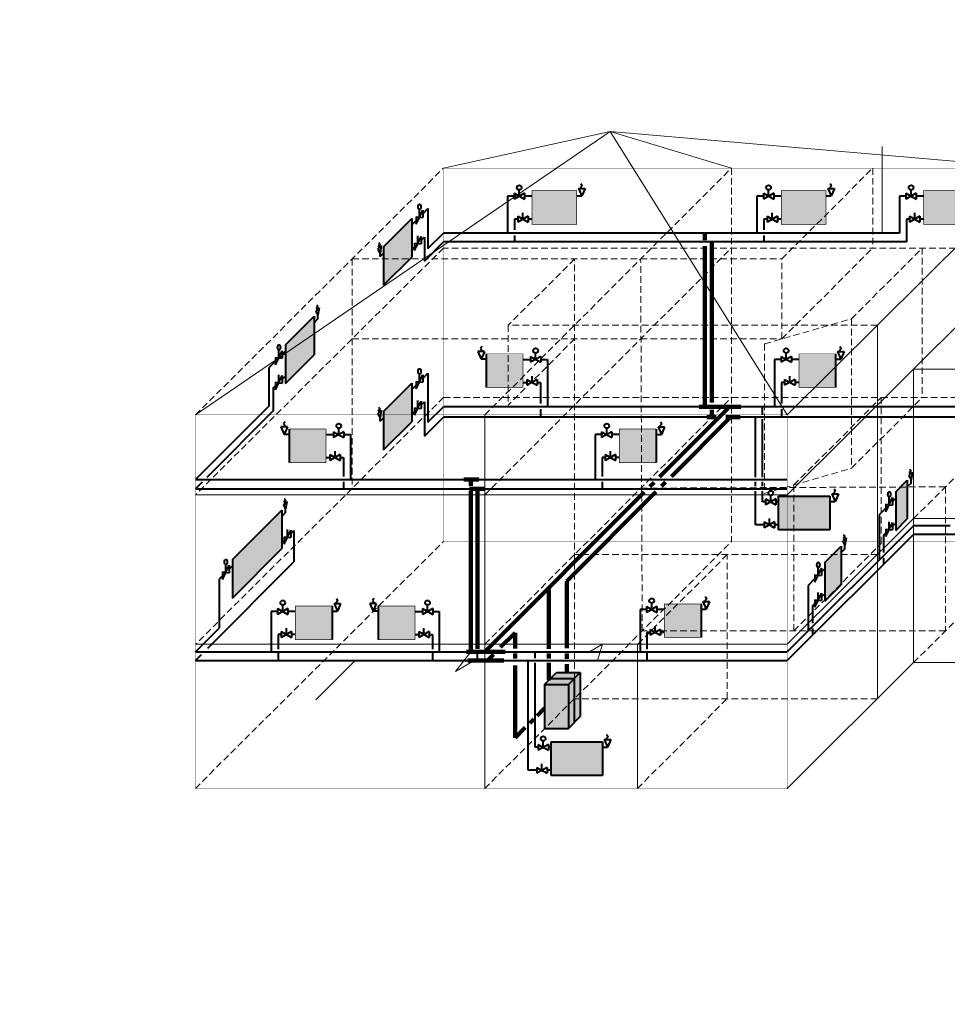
# Model space of a CAD drawing. Header units: millimetres. Extents: x 0 to 841, y 0 to 594.
# Tile 1 of 2: x 0 to 560, y 0 to 594. Entities that reach past the tile are written whole.
import ezdxf

# ---------------------------------------------------------------- set-up
doc = ezdxf.new("R2010")
doc.units = ezdxf.units.MM
for name, pattern in [('K5LT_BASIC', [0]), ('K5LT_DASHED', [6, 4, -2]), ('K5LT_REINFORCED', [0]), ('K5LT_THIN', [0])]:
    doc.linetypes.add(name, pattern=pattern)

msp = doc.modelspace()

# ---------------------------------------------------------------- hatches: boundary and pattern name
at = {"true_color": 0xc0c0c0}
h = msp.add_hatch(color=9, dxfattribs=at)
h.paths.add_polyline_path([(184.79, 347.05), (162.6, 347.05), (162.6, 326.78), (184.79, 326.78)])
h.paths.add_polyline_path([(160.31, 374.52), (177.68, 391.91), (177.68, 415.17), (160.31, 397.78)])
h.paths.add_polyline_path([(219.48, 353.85), (219.48, 334.42), (236.54, 351.49), (236.54, 374.75), (219.48, 357.68)])
h.paths.add_polyline_path([(281.41, 372.14), (303.6, 372.14), (303.6, 392.42), (281.41, 392.42)])
h.paths.add_polyline_path([(384, 347.05), (361.81, 347.05), (361.81, 326.78), (384, 326.78)])
h.paths.add_polyline_path([(236.54, 455.22), (236.54, 474.07), (219.48, 457.01), (219.48, 433.75), (236.54, 450.81)])
h.paths.add_polyline_path([(336.01, 490.85), (309.01, 490.85), (309.01, 470.58), (336.01, 470.58)])
h.paths.add_polyline_path([(459.4, 470.58), (486.4, 470.58), (486.4, 490.85), (459.4, 490.85)])
h.paths.add_polyline_path([(545.39, 470.58), (572.39, 470.58), (572.39, 490.85), (545.39, 490.85)])
h.paths.add_polyline_path([(492.21, 392.42), (470.02, 392.42), (470.02, 372.14), (492.21, 372.14)])
h.paths.add_polyline_path([(457.76, 286.23), (488.77, 286.23), (488.77, 306.51), (457.76, 306.51)])
h.paths.add_polyline_path([(485.66, 262.72), (485.66, 243.28), (495.52, 253.16), (495.52, 276.42), (485.66, 266.54)])
h.paths.add_polyline_path([(598.15, 318.47), (575.96, 318.47), (575.96, 298.2), (598.15, 298.2)])
h.paths.add_polyline_path([(588.32, 384.11), (577.11, 372.9), (577.11, 349.64), (588.32, 360.85)])
h.paths.add_polyline_path([(704.97, 372.14), (727.16, 372.14), (727.16, 392.42), (704.97, 392.42)])
for points in [[(535.45, 292.88), (535.45, 316.14), (528.46, 309.15), (528.46, 285.89)], [(128.29, 245.07), (158.14, 274.94), (158.14, 298.2), (128.29, 268.33)], [(166.35, 220.06), (188.54, 220.06), (188.54, 240.34), (166.35, 240.34)], [(238.42, 220.06), (216.23, 220.06), (216.23, 240.34), (238.42, 240.34)]]:
    msp.add_hatch(color=9, dxfattribs=at).paths.add_polyline_path(points)
h = msp.add_hatch(color=9, dxfattribs=at)
h.paths.add_polyline_path([(320.53, 138.13), (351.55, 138.13), (351.55, 158.41), (320.53, 158.41)])
h.paths.add_polyline_path([(388.89, 221.3), (411.08, 221.3), (411.08, 241.57), (388.89, 241.57)])
h = msp.add_hatch(color=9, dxfattribs=at)
h.paths.add_polyline_path([(316.68, 193.01), (316.68, 166.4), (331.02, 166.4), (331.02, 193.01)])
h.paths.add_polyline_path([(330.02, 200.18), (323.84, 200.18), (316.68, 193.01), (331.02, 193.01), (338.18, 200.18)])
h.paths.add_polyline_path([(338.18, 173.57), (338.18, 200.18), (331.02, 193.01), (331.02, 166.4)])

# ---------------------------------------------------------------- linework, layer by layer
at = {"color": 7, "linetype": 'K5LT_THIN', "lineweight": 18}
for p, q in [((106.04, 355.6), (356.1, 526.62)), ((356.1, 526.62), (255.64, 504.49)), ((356.1, 526.62), (463.02, 355.6)), ((429.4, 504.49), (356.1, 526.62)), ((356.1, 526.62), (612.62, 504.49)), ((520.28, 465.31), (520.28, 517.46)), ((463.02, 355.6), (612.62, 504.49)), ((463.02, 307.38), (612.62, 456.26)), ((517.36, 409.69), (517.36, 184.35)), ((539.24, 383.24), (667.72, 383.24)), ((539.24, 206.13), (539.24, 383.24)), ((280.62, 130.27), (280.62, 355.6)), ((463.02, 307.38), (106.04, 307.38)), ((539.24, 293.06), (463.02, 217.19)), ((667.72, 293.06), (539.24, 293.06)), ((463.02, 217.19), (106.04, 217.19)), ((343.82, 212.73), (351.65, 217.19)), ((348.52, 207.47), (351.65, 217.19)), ((372.73, 217.19), (372.73, 130.27)), ((272.16, 212.73), (262.99, 200.86)), ((202.38, 207.47), (178.57, 183.77)), ((274.21, 207.47), (262.99, 200.86)), ((463.02, 130.27), (539.24, 206.13)), ((667.72, 206.13), (539.24, 206.13))]:
    msp.add_line(p, q, dxfattribs=at)
at = {"color": 7, "linetype": 'K5LT_DASHED', "lineweight": 18}
for p, q in [((106.04, 355.6), (255.64, 504.49)), ((280.62, 355.6), (429.4, 504.49)), ((429.4, 504.49), (429.4, 279.15)), ((459.75, 449.64), (514.56, 504.49)), ((514.56, 504.49), (514.56, 456.26)), ((255.64, 456.26), (106.04, 307.38)), ((612.62, 456.26), (255.64, 456.26)), ((280.62, 307.38), (429.4, 456.26)), ((459.75, 401.41), (514.56, 456.26)), ((501.79, 413.56), (544.46, 456.26)), ((544.46, 456.26), (544.46, 366.08)), ((200.53, 449.64), (200.53, 311.23)), ((200.53, 449.64), (459.75, 449.64)), ((334.67, 449.64), (294.75, 409.69)), ((334.67, 184.35), (334.67, 449.64)), ((375.54, 225.26), (374.59, 449.64)), ((459.75, 401.41), (459.75, 449.64)), ((449.34, 398.4), (501.79, 413.56)), ((501.79, 413.56), (501.79, 323.38)), ((517.36, 409.69), (294.75, 409.69)), ((294.75, 409.69), (294.75, 361.46)), ((200.53, 401.41), (459.75, 401.41)), ((334.67, 401.41), (294.75, 361.46)), ((449.34, 398.4), (449.34, 308.22)), ((255.64, 366.08), (106.04, 217.19)), ((255.64, 366.08), (741.1, 366.08)), ((280.62, 217.19), (429.4, 366.08)), ((467, 313.32), (519.72, 366.08)), ((501.79, 323.38), (544.46, 366.08)), ((519.72, 278.01), (519.72, 366.08)), ((539.24, 293.06), (612.62, 366.08)), ((449.34, 308.22), (501.79, 323.38)), ((558.46, 312.18), (375.17, 311.4)), ((467, 225.26), (467, 313.32)), ((558.46, 312.18), (558.46, 225.26)), ((106.04, 130.27), (255.64, 279.15)), ((280.62, 130.27), (429.4, 279.15)), ((467, 225.26), (519.72, 278.01)), ((539.24, 206.13), (612.62, 279.15)), ((517.36, 271.28), (334.67, 271.28)), ((426.77, 271.28), (372.73, 217.19)), ((426.77, 184.35), (426.77, 271.28)), ((558.46, 225.26), (375.54, 225.26)), ((517.36, 184.35), (334.67, 184.35)), ((372.73, 130.27), (426.77, 184.35))]:
    msp.add_line(p, q, dxfattribs=at)
at = {"color": 5, "linetype": 'K5LT_BASIC', "lineweight": 40, "true_color": 0x0000ff}
for p, q in [((338.5, 495.24), (339.38, 494.03)), ((339.38, 494.03), (338.62, 493.09)), ((338.62, 492.21), (338.62, 493.09)), ((488.88, 495.24), (489.77, 494.03)), ((489.77, 494.03), (489.01, 493.09)), ((489.01, 492.21), (489.01, 493.09)), ((298.24, 487.5), (294.32, 487.5)), ((294.32, 487.5), (294.32, 465.31)), ((298.24, 489.26), (298.24, 485.74)), ((298.24, 489.26), (304.48, 485.74)), ((304.48, 489.26), (298.24, 485.74)), ((301.36, 487.5), (301.36, 491.31)), ((304.48, 489.26), (304.48, 485.74)), ((309.01, 487.5), (304.48, 487.5)), ((336.01, 487.65), (339.09, 487.65)), ((337.12, 492.21), (339.09, 487.65)), ((337.12, 492.21), (341.07, 492.21)), ((341.07, 492.21), (339.09, 487.65)), ((448.63, 487.5), (444.71, 487.5)), ((444.71, 487.5), (444.71, 465.31)), ((448.63, 489.26), (448.63, 485.74)), ((448.63, 489.26), (454.86, 485.74)), ((454.86, 489.26), (448.63, 485.74)), ((451.74, 487.5), (451.74, 491.31)), ((454.86, 489.26), (454.86, 485.74)), ((459.4, 487.5), (454.86, 487.5)), ((486.4, 487.65), (489.48, 487.65)), ((487.51, 492.21), (489.48, 487.65)), ((487.51, 492.21), (491.45, 492.21)), ((491.45, 492.21), (489.48, 487.65)), ((534.62, 487.5), (530.7, 487.5)), ((530.7, 487.5), (530.7, 465.31)), ((534.62, 489.26), (534.62, 485.74)), ((534.62, 489.26), (540.86, 485.74)), ((540.86, 489.26), (534.62, 485.74)), ((537.74, 487.5), (537.74, 491.31)), ((540.86, 489.26), (540.86, 485.74)), ((545.39, 487.5), (540.86, 487.5)), ((239.17, 470.65), (243.2, 479.13)), ((241.18, 474.89), (241.18, 479.53)), ((243.2, 476.91), (246.29, 480)), ((243.2, 479.13), (243.2, 474.68)), ((246.29, 480), (246.29, 455.94)), ((300.43, 475.39), (300.43, 471.88)), ((300.43, 475.39), (306.67, 471.88)), ((306.67, 475.39), (300.43, 471.88)), ((303.55, 473.64), (303.55, 477.45)), ((306.67, 475.39), (306.67, 471.88)), ((450.82, 475.39), (450.82, 471.88)), ((450.82, 475.39), (457.06, 471.88)), ((457.06, 475.39), (450.82, 471.88)), ((453.94, 473.64), (453.94, 477.45)), ((457.06, 475.39), (457.06, 471.88)), ((536.81, 475.39), (536.81, 471.88)), ((536.81, 475.39), (543.05, 471.88)), ((543.05, 475.39), (536.81, 471.88)), ((539.93, 473.64), (539.93, 477.45)), ((543.05, 475.39), (543.05, 471.88)), ((219.48, 457.01), (236.54, 474.07)), ((236.54, 474.07), (236.54, 450.81)), ((239.17, 472.88), (236.54, 470.24)), ((239.17, 475.11), (239.17, 470.65)), ((239.17, 475.11), (243.2, 474.68)), ((300.43, 473.64), (298.47, 473.64)), ((298.47, 473.64), (298.47, 467.22)), ((309.01, 473.64), (306.67, 473.64)), ((450.82, 473.64), (448.86, 473.64)), ((448.86, 473.64), (448.86, 467.22)), ((459.4, 473.64), (457.06, 473.64)), ((536.81, 473.64), (534.86, 473.64)), ((534.86, 473.64), (534.86, 459.9)), ((545.39, 473.64), (543.05, 473.64)), ((240.22, 458.91), (240.22, 463.54)), ((246.29, 455.94), (255.64, 465.31)), ((530.7, 465.31), (255.64, 465.31)), ((298.47, 463.85), (298.47, 459.9)), ((448.86, 463.85), (448.86, 459.9)), ((216.05, 455.6), (218.15, 457.7)), ((217.28, 458.7), (216.3, 457.07)), ((216.42, 459.52), (217.28, 458.7)), ((218.15, 457.7), (217.35, 453.24)), ((238.21, 454.67), (242.24, 463.15)), ((238.21, 459.12), (238.21, 454.67)), ((238.21, 459.12), (242.24, 458.7)), ((242.24, 463.15), (242.24, 458.7)), ((242.24, 460.92), (244.13, 462.81)), ((244.13, 462.81), (244.13, 448.37)), ((244.13, 448.37), (255.64, 459.9)), ((534.86, 459.9), (255.64, 459.9)), ((216.05, 455.6), (217.35, 453.24)), ((216.3, 457.07), (216.91, 456.46)), ((217.35, 451.05), (217.35, 453.24)), ((217.35, 451.05), (219.48, 453.18)), ((219.48, 457.01), (219.48, 433.75)), ((238.21, 456.89), (236.54, 455.22)), ((219.48, 433.75), (236.54, 450.81)), ((178.99, 421.94), (179.85, 421.13)), ((178.62, 418.02), (180.72, 420.13)), ((178.62, 418.02), (179.92, 415.66)), ((179.85, 421.13), (178.87, 419.5)), ((178.87, 419.5), (179.48, 418.88)), ((180.72, 420.13), (179.92, 415.66)), ((160.31, 397.78), (177.68, 415.17)), ((177.68, 415.17), (177.68, 391.91)), ((179.92, 413.47), (177.68, 411.22)), ((179.92, 413.47), (179.92, 415.66)), ((154.39, 385.81), (158.42, 394.29)), ((156.41, 390.05), (156.41, 394.68)), ((158.42, 394.29), (158.42, 389.84)), ((158.42, 392.06), (160.31, 393.96)), ((160.31, 397.78), (160.31, 374.52)), ((276.35, 393.78), (278.33, 389.21)), ((280.3, 393.78), (276.35, 393.78)), ((278.93, 396.81), (278.04, 395.59)), ((278.04, 395.59), (278.8, 394.65)), ((280.3, 393.78), (278.33, 389.21)), ((278.8, 393.78), (278.8, 394.65)), ((281.41, 392.42), (281.41, 372.14)), ((311.25, 389.07), (311.25, 392.88)), ((462.37, 389.07), (462.37, 392.88)), ((492.21, 392.42), (492.21, 372.14)), ((493.32, 393.78), (495.3, 389.21)), ((493.32, 393.78), (497.27, 393.78)), ((494.7, 396.81), (495.58, 395.59)), ((495.58, 395.59), (494.83, 394.65)), ((494.83, 393.78), (494.83, 394.65)), ((497.27, 393.78), (495.3, 389.21)), ((154.39, 388.04), (150.26, 383.9)), ((154.39, 390.26), (154.39, 385.81)), ((154.39, 390.26), (158.42, 389.84)), ((160.31, 374.52), (177.68, 391.91)), ((281.41, 389.21), (278.33, 389.21)), ((303.6, 389.07), (308.14, 389.07)), ((308.14, 390.82), (308.14, 387.31)), ((314.37, 390.82), (308.14, 387.31)), ((308.14, 390.82), (314.37, 387.31)), ((314.37, 390.82), (314.37, 387.31)), ((314.37, 389.07), (318.29, 389.07)), ((318.29, 389.07), (318.29, 360.48)), ((459.25, 389.07), (455.34, 389.07)), ((455.34, 389.07), (455.34, 360.48)), ((459.25, 390.82), (459.25, 387.31)), ((459.25, 390.82), (465.49, 387.31)), ((465.49, 390.82), (459.25, 387.31)), ((465.49, 390.82), (465.49, 387.31)), ((470.02, 389.07), (465.49, 389.07)), ((492.21, 389.21), (495.3, 389.21)), ((150.26, 383.9), (150.26, 360.78)), ((241.18, 375.57), (241.18, 380.2)), ((243.2, 377.58), (246.29, 380.67)), ((246.29, 380.67), (246.29, 351.12)), ((154.39, 370.78), (158.42, 379.27)), ((154.39, 375.24), (154.39, 370.78)), ((154.39, 375.24), (158.42, 374.81)), ((156.41, 375.03), (156.41, 379.66)), ((158.42, 379.27), (158.42, 374.81)), ((158.42, 377.04), (160.31, 378.93)), ((219.48, 357.68), (236.54, 374.75)), ((236.54, 374.75), (236.54, 351.49)), ((239.17, 371.33), (243.2, 379.81)), ((239.17, 375.78), (239.17, 371.33)), ((239.17, 375.78), (243.2, 375.35)), ((243.2, 379.81), (243.2, 375.35)), ((303.6, 375.2), (305.94, 375.2)), ((305.94, 376.96), (305.94, 373.45)), ((312.18, 376.96), (305.94, 373.45)), ((305.94, 376.96), (312.18, 373.45)), ((309.06, 375.2), (309.06, 379.01)), ((312.18, 376.96), (312.18, 373.45)), ((312.18, 375.2), (314.14, 375.2)), ((314.14, 375.2), (314.14, 362.39)), ((461.45, 375.2), (459.49, 375.2)), ((459.49, 375.2), (459.49, 362.39)), ((461.45, 376.96), (461.45, 373.45)), ((461.45, 376.96), (467.69, 373.45)), ((467.69, 376.96), (461.45, 373.45)), ((464.57, 375.2), (464.57, 379.01)), ((467.69, 376.96), (467.69, 373.45)), ((470.02, 375.2), (467.69, 375.2)), ((153, 371.61), (154.39, 373.01)), ((153, 371.61), (153, 357.98)), ((239.17, 373.55), (236.54, 370.92)), ((238.21, 355.34), (242.24, 363.82)), ((240.22, 359.58), (240.22, 364.22)), ((242.24, 363.82), (242.24, 359.37)), ((242.24, 361.6), (244.13, 363.49)), ((244.13, 363.49), (244.13, 342.73)), ((150.26, 360.78), (106.04, 316.53)), ((153, 357.98), (112.85, 317.8)), ((216.05, 356.28), (218.15, 358.38)), ((217.28, 359.38), (216.3, 357.75)), ((216.3, 357.75), (216.91, 357.14)), ((216.42, 360.19), (217.28, 359.38)), ((218.15, 358.38), (217.35, 353.91)), ((219.48, 357.68), (219.48, 334.42)), ((238.21, 357.57), (236.54, 355.89)), ((238.21, 359.8), (238.21, 355.34)), ((238.21, 359.8), (242.24, 359.37)), ((246.29, 351.12), (255.64, 360.48)), ((577.11, 360.48), (255.64, 360.48)), ((314.14, 359.03), (314.14, 354.25)), ((448.17, 355.77), (448.17, 360.48)), ((459.49, 359.03), (459.49, 354.25)), ((160.11, 351.44), (159.23, 350.23)), ((216.05, 356.28), (217.35, 353.91)), ((217.35, 351.72), (217.35, 353.91)), ((217.35, 351.72), (219.48, 353.85)), ((219.48, 334.42), (236.54, 351.49)), ((244.13, 342.73), (255.64, 354.25)), ((420.11, 354.25), (255.64, 354.25)), ((386.49, 351.44), (387.37, 350.23)), ((577.11, 354.25), (425.93, 354.25)), ((443.87, 318.04), (443.87, 354.25)), ((448.17, 318.04), (448.17, 352.92)), ((157.54, 348.41), (159.52, 343.85)), ((161.49, 348.41), (157.54, 348.41)), ((159.23, 350.23), (159.99, 349.29)), ((161.49, 348.41), (159.52, 343.85)), ((159.99, 348.41), (159.99, 349.29)), ((162.6, 347.05), (162.6, 326.78)), ((189.32, 345.46), (189.32, 341.95)), ((195.56, 345.46), (189.32, 341.95)), ((189.32, 345.46), (195.56, 341.95)), ((192.44, 343.7), (192.44, 347.51)), ((195.56, 345.46), (195.56, 341.95)), ((351.04, 345.46), (351.04, 341.95)), ((351.04, 345.46), (357.28, 341.95)), ((357.28, 345.46), (351.04, 341.95)), ((354.16, 343.7), (354.16, 347.51)), ((357.28, 345.46), (357.28, 341.95)), ((384, 347.05), (384, 326.78)), ((385.11, 348.41), (387.09, 343.85)), ((385.11, 348.41), (389.06, 348.41)), ((387.37, 350.23), (386.62, 349.29)), ((386.62, 348.41), (386.62, 349.29)), ((389.06, 348.41), (387.09, 343.85)), ((162.6, 343.85), (159.52, 343.85)), ((184.79, 343.7), (189.32, 343.7)), ((195.56, 343.7), (199.48, 343.7)), ((199.48, 343.7), (199.48, 316.53)), ((351.04, 343.7), (347.12, 343.7)), ((347.12, 343.7), (347.12, 316.53)), ((361.81, 343.7), (357.28, 343.7)), ((384, 343.85), (387.09, 343.85)), ((190.25, 329.84), (190.25, 333.65)), ((356.35, 329.84), (356.35, 333.65)), ((184.79, 329.84), (187.13, 329.84)), ((187.13, 331.59), (187.13, 328.08)), ((193.37, 331.59), (187.13, 328.08)), ((187.13, 331.59), (193.37, 328.08)), ((193.37, 331.59), (193.37, 328.08)), ((193.37, 329.84), (195.32, 329.84)), ((195.32, 329.84), (195.32, 318.33)), ((353.23, 329.84), (351.28, 329.84)), ((351.28, 329.84), (351.28, 318.33)), ((353.23, 331.59), (353.23, 328.08)), ((353.23, 331.59), (359.47, 328.08)), ((359.47, 331.59), (353.23, 328.08)), ((359.47, 331.59), (359.47, 328.08)), ((361.81, 329.84), (359.47, 329.84)), ((536.4, 319), (538.5, 321.1)), ((537.62, 322.1), (536.64, 320.47)), ((536.77, 322.92), (537.62, 322.1)), ((538.5, 321.1), (537.7, 316.64)), ((106.04, 316.53), (463.02, 316.53)), ((110.12, 315.07), (106.04, 310.99)), ((195.32, 315.26), (195.32, 310.99)), ((351.28, 315.26), (351.28, 310.99)), ((443.87, 312.5), (443.87, 315.19)), ((448.17, 312.5), (448.17, 315.19)), ((528.46, 309.15), (535.45, 316.14)), ((535.45, 316.14), (535.45, 292.88)), ((536.4, 319), (537.7, 316.64)), ((536.64, 320.47), (537.26, 319.86)), ((537.7, 314.44), (537.7, 316.64)), ((106.04, 310.99), (463.02, 310.99)), ((443.87, 289.29), (443.87, 309.65)), ((448.17, 303.15), (448.17, 309.65)), ((491.26, 310.89), (492.15, 309.68)), ((492.15, 309.68), (491.39, 308.74)), ((528.46, 309.15), (528.46, 285.89)), ((537.7, 314.44), (535.45, 312.2)), ((159.08, 301.17), (161.18, 303.27)), ((160.3, 304.27), (159.33, 302.65)), ((159.45, 305.09), (160.3, 304.27)), ((161.18, 303.27), (160.38, 298.81)), ((449.95, 303.15), (448.17, 303.15)), ((449.95, 304.91), (449.95, 301.4)), ((449.95, 304.91), (456.19, 301.4)), ((456.19, 304.91), (449.95, 301.4)), ((453.07, 303.15), (453.07, 306.96)), ((456.19, 304.91), (456.19, 301.4)), ((457.76, 303.15), (456.19, 303.15)), ((457.76, 286.23), (457.76, 306.51)), ((457.76, 306.51), (488.77, 306.51)), ((488.77, 306.51), (488.77, 286.23)), ((488.77, 303.3), (491.86, 303.3)), ((489.89, 307.86), (491.86, 303.3)), ((489.89, 307.86), (493.83, 307.86)), ((491.39, 307.86), (491.39, 308.74)), ((493.83, 307.86), (491.86, 303.3)), ((522.55, 297.17), (526.57, 305.66)), ((524.56, 301.41), (524.56, 306.05)), ((526.57, 305.66), (526.57, 301.2)), ((526.57, 303.43), (528.46, 305.32)), ((128.29, 268.33), (158.14, 298.2)), ((158.14, 298.2), (158.14, 274.94)), ((159.08, 301.17), (160.38, 298.81)), ((159.33, 302.65), (159.94, 302.03)), ((160.38, 296.62), (160.38, 298.81)), ((522.55, 299.4), (518.42, 295.26)), ((522.55, 301.63), (522.55, 297.17)), ((522.55, 301.63), (526.57, 301.2)), ((160.38, 296.62), (158.14, 294.37)), ((452.3, 289.29), (452.3, 293.1)), ((518.42, 295.26), (518.42, 267.86)), ((528.46, 285.89), (535.45, 292.88)), ((159.53, 277.61), (163.56, 286.09)), ((161.54, 281.85), (161.54, 286.48)), ((163.56, 286.09), (163.56, 281.63)), ((163.56, 283.86), (165.45, 285.75)), ((165.45, 285.75), (165.45, 266.92)), ((449.18, 289.29), (443.87, 289.29)), ((449.18, 291.05), (449.18, 287.53)), ((449.18, 291.05), (455.42, 287.53)), ((455.42, 291.05), (449.18, 287.53)), ((455.42, 291.05), (455.42, 287.53)), ((457.76, 289.29), (455.42, 289.29)), ((488.77, 286.23), (457.76, 286.23)), ((539.24, 288.59), (463.02, 212.73)), ((522.55, 282.15), (526.57, 290.63)), ((522.55, 286.6), (522.55, 282.15)), ((522.55, 286.6), (526.57, 286.18)), ((524.56, 286.39), (524.56, 291.02)), ((526.57, 290.63), (526.57, 286.18)), ((526.57, 288.4), (528.46, 290.29)), ((561.27, 288.59), (539.24, 288.59)), ((158.14, 278.44), (159.53, 279.83)), ((159.53, 282.06), (159.53, 277.61)), ((159.53, 282.06), (163.56, 281.63)), ((539.24, 283.33), (463.02, 207.47)), ((496.47, 279.27), (498.57, 281.38)), ((496.47, 279.27), (497.77, 276.91)), ((497.69, 282.38), (496.71, 280.75)), ((496.71, 280.75), (497.32, 280.13)), ((496.83, 283.19), (497.69, 282.38)), ((498.57, 281.38), (497.77, 276.91)), ((521.15, 282.98), (522.55, 284.38)), ((521.15, 282.98), (521.15, 272.5)), ((565.43, 283.33), (539.24, 283.33)), ((128.29, 245.07), (158.14, 274.94)), ((485.66, 266.54), (495.52, 276.42)), ((495.52, 276.42), (495.52, 253.16)), ((497.77, 274.72), (495.52, 272.47)), ((497.77, 274.72), (497.77, 276.91)), ((128.29, 268.33), (128.29, 245.07)), ((521.15, 269.25), (521.15, 265.33)), ((113.41, 214.84), (165.45, 266.92)), ((122.38, 256.35), (126.4, 264.84)), ((124.39, 260.6), (124.39, 265.23)), ((126.4, 264.84), (126.4, 260.38)), ((126.4, 262.61), (128.29, 264.5)), ((479.74, 254.57), (483.77, 263.05)), ((481.75, 258.81), (481.75, 263.44)), ((483.77, 263.05), (483.77, 258.6)), ((483.77, 260.82), (485.66, 262.72)), ((485.66, 266.54), (485.66, 243.28)), ((122.38, 258.58), (120.32, 256.52)), ((120.32, 256.52), (120.32, 227.01)), ((122.38, 260.81), (122.38, 256.35)), ((122.38, 260.81), (126.4, 260.38)), ((479.74, 256.8), (475.61, 252.66)), ((479.74, 259.02), (479.74, 254.57)), ((479.74, 259.02), (483.77, 258.6)), ((475.61, 252.66), (475.61, 225.26)), ((485.66, 243.28), (495.52, 253.16)), ((191.03, 244.73), (191.91, 243.51)), ((213.74, 244.73), (212.86, 243.51)), ((413.57, 245.96), (414.45, 244.75)), ((414.45, 244.75), (413.7, 243.81)), ((413.7, 242.93), (413.7, 243.81)), ((479.74, 239.54), (483.77, 248.03)), ((479.74, 244), (479.74, 239.54)), ((479.74, 244), (483.77, 243.57)), ((481.75, 243.79), (481.75, 248.42)), ((483.77, 248.03), (483.77, 243.57)), ((483.77, 245.8), (485.66, 247.69)), ((155.58, 238.74), (155.58, 235.23)), ((155.58, 238.74), (161.82, 235.23)), ((161.82, 238.74), (155.58, 235.23)), ((158.7, 236.99), (158.7, 240.79)), ((161.82, 238.74), (161.82, 235.23)), ((188.54, 240.34), (188.54, 220.06)), ((189.65, 241.7), (191.63, 237.13)), ((189.65, 241.7), (193.6, 241.7)), ((191.91, 243.51), (191.16, 242.57)), ((191.16, 241.7), (191.16, 242.57)), ((193.6, 241.7), (191.63, 237.13)), ((211.17, 241.7), (213.14, 237.13)), ((215.12, 241.7), (211.17, 241.7)), ((212.86, 243.51), (213.61, 242.57)), ((215.12, 241.7), (213.14, 237.13)), ((213.61, 241.7), (213.61, 242.57)), ((216.23, 240.34), (216.23, 220.06)), ((242.95, 238.74), (242.95, 235.23)), ((249.19, 238.74), (242.95, 235.23)), ((242.95, 238.74), (249.19, 235.23)), ((246.07, 236.99), (246.07, 240.79)), ((249.19, 238.74), (249.19, 235.23)), ((378.12, 238.22), (374.2, 238.22)), ((374.2, 238.22), (374.2, 212.73)), ((378.12, 239.98), (378.12, 236.47)), ((378.12, 239.98), (384.36, 236.47)), ((384.36, 239.98), (378.12, 236.47)), ((381.24, 238.22), (381.24, 242.03)), ((384.36, 239.98), (384.36, 236.47)), ((388.89, 238.22), (384.36, 238.22)), ((411.08, 241.57), (411.08, 221.3)), ((411.08, 238.37), (414.17, 238.37)), ((412.19, 242.93), (414.17, 238.37)), ((412.19, 242.93), (416.14, 242.93)), ((416.14, 242.93), (414.17, 238.37)), ((478.34, 240.37), (479.74, 241.77)), ((478.34, 240.37), (478.34, 229.89)), ((155.58, 236.99), (151.66, 236.99)), ((151.66, 236.99), (151.66, 212.73)), ((166.35, 236.99), (161.82, 236.99)), ((188.54, 237.13), (191.63, 237.13)), ((216.23, 237.13), (213.14, 237.13)), ((238.42, 236.99), (242.95, 236.99)), ((249.19, 236.99), (253.11, 236.99)), ((253.11, 236.99), (253.11, 212.73)), ((106.04, 212.73), (120.32, 227.01)), ((160.89, 223.12), (160.89, 226.93)), ((243.88, 223.12), (243.88, 226.93)), ((380.32, 226.11), (380.32, 222.6)), ((380.32, 226.11), (386.55, 222.6)), ((386.55, 226.11), (380.32, 222.6)), ((383.43, 224.36), (383.43, 228.17)), ((386.55, 226.11), (386.55, 222.6)), ((478.34, 226.65), (478.34, 222.72)), ((157.78, 223.12), (155.82, 223.12)), ((155.82, 223.12), (155.82, 214.23)), ((157.78, 224.88), (157.78, 221.37)), ((157.78, 224.88), (164.01, 221.37)), ((164.01, 224.88), (157.78, 221.37)), ((164.01, 224.88), (164.01, 221.37)), ((166.35, 223.12), (164.01, 223.12)), ((238.42, 223.12), (240.76, 223.12)), ((240.76, 224.88), (240.76, 221.37)), ((246.99, 224.88), (240.76, 221.37)), ((240.76, 224.88), (246.99, 221.37)), ((246.99, 224.88), (246.99, 221.37)), ((246.99, 223.12), (248.95, 223.12)), ((248.95, 223.12), (248.95, 214.23)), ((380.32, 224.36), (378.36, 224.36)), ((378.36, 224.36), (378.36, 214.23)), ((388.89, 224.36), (386.55, 224.36)), ((106.04, 212.73), (262.12, 212.73)), ((106.04, 207.47), (109.67, 211.1)), ((155.82, 211.82), (155.82, 207.47)), ((248.95, 211.82), (248.95, 207.47)), ((262.12, 212.73), (463.02, 212.73)), ((276.21, 207.47), (276.21, 211.3)), ((310.94, 208.86), (310.94, 212.73)), ((378.36, 211.82), (378.36, 207.47)), ((106.04, 207.47), (463.02, 207.47)), ((306.65, 141.19), (306.65, 207.47)), ((310.94, 155.06), (310.94, 205.96)), ((316.68, 193.01), (323.84, 200.18)), ((320.26, 196.59), (334.6, 196.59)), ((323.84, 200.18), (338.18, 200.18)), ((331.02, 193.01), (338.18, 200.18)), ((334.6, 169.99), (334.6, 196.59)), ((338.18, 200.18), (338.18, 173.57)), ((316.68, 193.01), (331.02, 193.01)), ((316.68, 193.01), (316.68, 166.4)), ((331.02, 193.01), (331.02, 166.4)), ((331.02, 166.4), (338.18, 173.57)), ((316.68, 166.4), (331.02, 166.4)), ((354.03, 162.8), (354.92, 161.58)), ((354.92, 161.58), (354.16, 160.64)), ((354.16, 159.77), (354.16, 160.64)), ((312.72, 155.06), (310.94, 155.06)), ((312.72, 156.81), (312.72, 153.3)), ((312.72, 156.81), (318.96, 153.3)), ((318.96, 156.81), (312.72, 153.3)), ((315.84, 155.06), (315.84, 158.87)), ((318.96, 156.81), (318.96, 153.3)), ((320.53, 155.06), (318.96, 155.06)), ((320.53, 138.13), (320.53, 158.41)), ((320.53, 158.41), (351.55, 158.41)), ((351.55, 158.41), (351.55, 138.13)), ((351.55, 155.2), (354.63, 155.2)), ((352.66, 159.77), (354.63, 155.2)), ((352.66, 159.77), (356.61, 159.77)), ((356.61, 159.77), (354.63, 155.2)), ((311.95, 142.95), (311.95, 139.44)), ((311.95, 142.95), (318.19, 139.44)), ((318.19, 142.95), (311.95, 139.44)), ((315.07, 141.19), (315.07, 145)), ((318.19, 142.95), (318.19, 139.44)), ((311.95, 141.19), (306.65, 141.19)), ((320.53, 141.19), (318.19, 141.19)), ((351.55, 138.13), (320.53, 138.13))]:
    msp.add_line(p, q, dxfattribs=at)
at = {"color": 134, "linetype": 'K5LT_REINFORCED', "lineweight": 100, "true_color": 0x009696}
for p, q in [((413.31, 461.07), (413.31, 465.31)), ((417.58, 363.13), (417.58, 459.9)), ((413.31, 360.48), (413.31, 457.32)), ((386.03, 318.21), (428.27, 360.48)), ((409.83, 360.48), (435.06, 360.48)), ((417.58, 354.25), (417.58, 358.63)), ((428.84, 354.25), (393.12, 318.51)), ((414.43, 354.25), (420.11, 354.25)), ((425.93, 354.25), (434.59, 354.25)), ((267.98, 316.53), (276.98, 316.53)), ((272.16, 316.53), (272.16, 312.71)), ((380.18, 312.36), (382.65, 314.83)), ((389.67, 315.06), (387.12, 312.5)), ((271.43, 310.99), (280.62, 310.99)), ((272.16, 309.56), (272.16, 212.73)), ((276.21, 214.45), (276.21, 310.99)), ((280.62, 212.73), (376.74, 308.91)), ((383.8, 309.18), (330.02, 255.36)), ((319.2, 251.34), (319.2, 214.39)), ((330.02, 255.36), (330.02, 214.79)), ((298.88, 224.19), (290.1, 215.41)), ((298.88, 224.19), (298.88, 214.57)), ((269.53, 212.73), (292.81, 212.73)), ((285.73, 211.04), (282.16, 207.47)), ((298.88, 211.58), (298.88, 208.67)), ((319.2, 211.6), (319.2, 208.57)), ((330.02, 211.71), (330.02, 208.39)), ((270.34, 207.47), (292.12, 207.47)), ((298.88, 204.3), (298.88, 160.84)), ((319.2, 206.08), (319.2, 195.54)), ((330.02, 205.3), (330.02, 200.18)), ((312.13, 174.11), (316.68, 178.66)), ((298.88, 160.84), (304.99, 166.96)), ((307.67, 169.64), (310.06, 172.03))]:
    msp.add_line(p, q, dxfattribs=at)
at = {"color": 7, "linetype": 'K5LT_DASHED', "const_width": 0.18}
msp.add_lwpolyline([(255.64, 504.49), (612.62, 504.49), (612.62, 279.15), (255.64, 279.15)], close=True, dxfattribs=at)
at = {"color": 5, "linetype": 'K5LT_BASIC', "true_color": 0x0000ff, "const_width": 0.4}
for points in [[(309.01, 490.85), (336.01, 490.85), (336.01, 470.58), (309.01, 470.58)], [(459.4, 490.85), (486.4, 490.85), (486.4, 470.58), (459.4, 470.58)], [(545.39, 490.85), (572.39, 490.85), (572.39, 470.58), (545.39, 470.58)]]:
    msp.add_lwpolyline(points, close=True, dxfattribs=at)
for points in [[(281.41, 372.14), (303.6, 372.14), (303.6, 392.42), (281.41, 392.42)], [(492.21, 372.14), (470.02, 372.14), (470.02, 392.42), (492.21, 392.42)], [(162.6, 326.78), (184.79, 326.78), (184.79, 347.05), (162.6, 347.05)], [(384, 326.78), (361.81, 326.78), (361.81, 347.05), (384, 347.05)], [(188.54, 220.06), (166.35, 220.06), (166.35, 240.34), (188.54, 240.34)], [(216.23, 220.06), (238.42, 220.06), (238.42, 240.34), (216.23, 240.34)], [(411.08, 221.3), (388.89, 221.3), (388.89, 241.57), (411.08, 241.57)]]:
    msp.add_lwpolyline(points, dxfattribs=at)
at = {"color": 7, "linetype": 'K5LT_THIN', "const_width": 0.18}
msp.add_lwpolyline([(106.04, 355.6), (463.02, 355.6), (463.02, 130.27), (106.04, 130.27)], close=True, dxfattribs=at)
at = {"color": 5, "linetype": 'K5LT_BASIC', "lineweight": 40, "true_color": 0x0000ff}
for centre in [(301.36, 492.74), (451.74, 492.74), (537.74, 492.74), (311.25, 394.31), (462.37, 394.31), (192.44, 348.94), (354.16, 348.94), (453.07, 308.39), (158.7, 242.23), (246.07, 242.23), (381.24, 243.46), (315.84, 160.3)]:
    msp.add_circle(centre, 1.43, dxfattribs=at)
for centre in [(241.18, 481.13), (156.41, 396.29), (241.18, 381.8), (524.56, 307.65), (124.39, 266.83), (481.75, 265.05)]:
    msp.add_ellipse(centre, major_axis=(0, -1.6), ratio=0.512003, dxfattribs=at)

doc.saveas('drawing.dxf')
